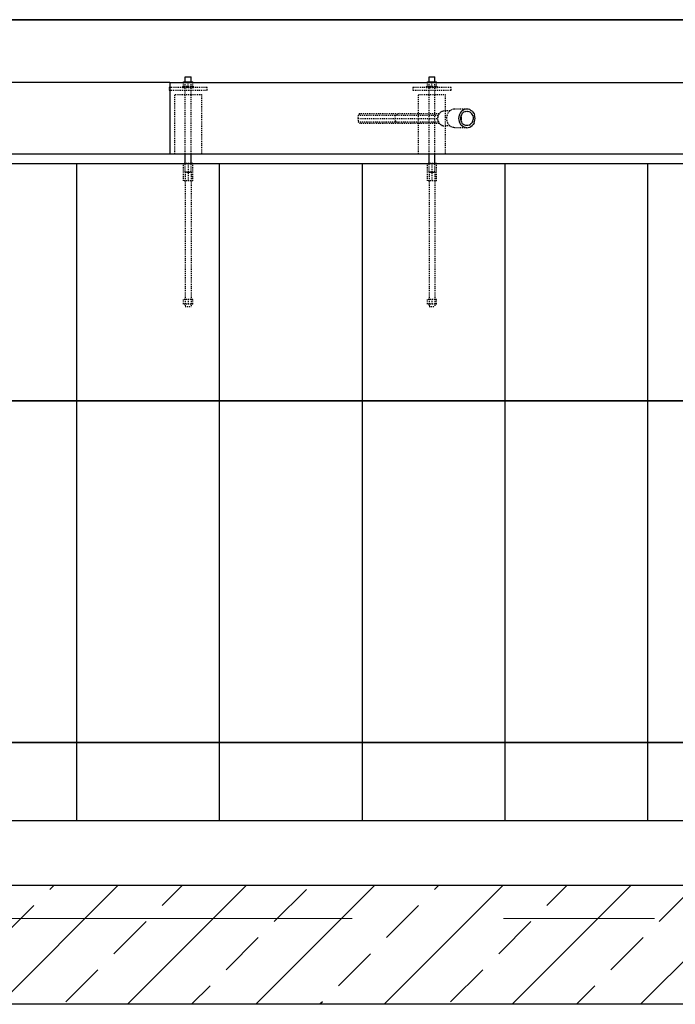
# Model space of a CAD drawing. Header units: millimetres. Extents: x 6071355 to 6728188, y -31956 to 56387.
# Tile 46 of 59: x 6097340 to 6098717, y 44553 to 46620. Entities that reach past the tile are written whole.
import ezdxf

# ---------------------------------------------------------------- set-up
doc = ezdxf.new("R2010")
doc.units = ezdxf.units.MM
doc.header["$MEASUREMENT"] = 0
doc.linetypes.add('DXK_LINE_DOT2', pattern=[3.9198, 1.9599, -1.9599])
doc.linetypes.add('Grid Line', pattern=[2222.5, 1270, -317.5, 317.5, -317.5])
doc.layers.add('BZ_MUR_FUND', color=8, linetype='Continuous')
doc.layers.add('ELEMENTY', color=7, linetype='Continuous')
doc.layers.add('M_ŁAWY', color=3, linetype='Continuous', lineweight=35)
doc.layers.add('Standard 1350-A_01-RZUT PARTERU LUSTRO2_28_Nowe_MODO_A1_osie-1_Nr_pióra__7_Nr_pióra__7_Nr_pióra__7', color=7, linetype='Continuous', lineweight=18)

# ---------------------------------------------------------------- blocks, each defined once
blk = doc.blocks.new('Part-86624973-72614 - 1482')
at = {"layer": 'ELEMENTY', "color": 2, "linetype": 'Continuous'}
for p, q in [((9965.1, 24966.4), (9965.1, 26642.5)), ((10115.1, 24966.4), (10115.1, 26642.5)), ((9965.1, 24966.4), (9965.1, 23662.5)), ((9965.1, 24966.4), (10115.1, 24966.4)), ((10115.1, 23662.5), (10115.1, 24966.4))]:
    blk.add_line(p, q, dxfattribs=at)
blk = doc.blocks.new('Part-86624973-80426 - 1482')
at = {"layer": 'ELEMENTY', "color": 2, "linetype": 'Continuous'}
for p, q in [((10135.1, 26632.5), (10135.1, 23662.5)), ((11515.1, 23662.5), (11515.1, 26632.5)), ((10135.1, 25162.5), (11515.1, 25162.5)), ((10135.1, 24862.5), (11515.1, 24862.5)), ((10135.1, 24562.5), (11515.1, 24562.5)), ((10135.1, 24262.5), (11515.1, 24262.5)), ((10135.1, 23962.5), (11515.1, 23962.5))]:
    blk.add_line(p, q, dxfattribs=at)
blk = doc.blocks.new('Part-86624973-72691 - 1482')
at = {"layer": 'ELEMENTY', "color": 1, "linetype": 'DXK_LINE_DOT2'}
for p, q in [((9990.1, 24443.6), (9990.1, 24387.6)), ((10115.1, 24443.6), (9990.1, 24443.6)), ((10115.1, 24387.6), (10115.1, 24443.6)), ((9990.1, 24387.6), (10115.1, 24387.6))]:
    blk.add_line(p, q, dxfattribs=at)
blk = doc.blocks.new('Part-86624973-72692 - 1482')
at = {"layer": 'ELEMENTY', "color": 1, "linetype": 'DXK_LINE_DOT2'}
for p, q in [((9990.1, 24955.7), (9990.1, 24899.7)), ((10115.1, 24955.7), (9990.1, 24955.7)), ((10115.1, 24899.7), (10115.1, 24955.7)), ((9990.1, 24899.7), (10115.1, 24899.7))]:
    blk.add_line(p, q, dxfattribs=at)
blk = doc.blocks.new('Part-86624973-80462 - 1482')
at = {"layer": 'ELEMENTY', "color": 2, "linetype": 'Continuous'}
for p, q in [((9963.1, 24937.2), (9963.1, 24918.2)), ((9965.1, 24937.2), (9963.1, 24937.2)), ((9965.1, 24927.7), (9963.1, 24927.7)), ((9965.1, 24918.2), (9963.1, 24918.2))]:
    blk.add_line(p, q, dxfattribs=at)
at = {"layer": 'ELEMENTY', "color": 1, "linetype": 'DXK_LINE_DOT2'}
for p, q in [((9973.1, 24937.2), (9965.1, 24937.2)), ((9973.1, 24918.2), (9973.1, 24937.2)), ((9973.1, 24927.7), (9965.1, 24927.7)), ((9973.1, 24918.2), (9965.1, 24918.2))]:
    blk.add_line(p, q, dxfattribs=at)
blk = doc.blocks.new('Part-86624973-80469 - 1482')
at = {"layer": 'ELEMENTY', "color": 1, "linetype": 'DXK_LINE_DOT2'}
for p, q in [((10153.1, 24409.6), (10153.1, 24421.6)), ((10153.1, 24421.6), (10435.1, 24421.6)), ((10435.1, 24421.6), (10435.1, 24409.6)), ((10153.1, 24409.6), (10435.1, 24409.6))]:
    blk.add_line(p, q, dxfattribs=at)
blk = doc.blocks.new('Part-86624973-80474 - 1482')
at = {"layer": 'ELEMENTY', "color": 1, "linetype": 'DXK_LINE_DOT2'}
for p, q in [((9975.6, 24375.6), (9975.6, 24455.6)), ((9975.6, 24455.6), (9980.6, 24455.6)), ((9980.6, 24455.6), (9980.6, 24375.6)), ((9980.6, 24375.6), (9975.6, 24375.6))]:
    blk.add_line(p, q, dxfattribs=at)
blk = doc.blocks.new('Part-86624973-80465 - 1482')
at = {"layer": 'ELEMENTY', "color": 1, "linetype": 'DXK_LINE_DOT2'}
for p, q in [((10171.1, 24937.2), (10135.1, 24937.2)), ((10135.1, 24918.2), (10135.1, 24937.2)), ((10171.1, 24918.2), (10171.1, 24937.2)), ((10135.1, 24927.7), (10171.1, 24927.7)), ((10171.1, 24918.2), (10135.1, 24918.2))]:
    blk.add_line(p, q, dxfattribs=at)
blk = doc.blocks.new('Part-86624973-80463 - 1482')
at = {"layer": 'ELEMENTY', "color": 1, "linetype": 'DXK_LINE_DOT2'}
for p, q in [((9973.1, 24939.7), (9973.1, 24915.7)), ((9973.1, 24939.7), (9975.6, 24939.7)), ((9975.6, 24939.7), (9975.6, 24915.7)), ((9975.6, 24915.7), (9973.1, 24915.7))]:
    blk.add_line(p, q, dxfattribs=at)
blk = doc.blocks.new('Part-86624973-80470 - 1482')
at = {"layer": 'ELEMENTY', "color": 1, "linetype": 'DXK_LINE_DOT2'}
for p, q in [((10430.1, 24425.1), (10420.1, 24425.1)), ((10420.1, 24406.1), (10420.1, 24425.1)), ((10420.1, 24415.6), (10430.1, 24415.6)), ((10430.1, 24406.1), (10430.1, 24425.1)), ((10430.1, 24406.1), (10420.1, 24406.1))]:
    blk.add_line(p, q, dxfattribs=at)
blk = doc.blocks.new('Part-86624973-80422 - 1482')
at = {"layer": 'ELEMENTY', "color": 1, "linetype": 'DXK_LINE_DOT2'}
for p, q in [((10030.1, 24568), (10033.1, 24570.3)), ((10030.1, 24568), (10030.1, 24400.5)), ((10033.1, 24570.3), (10040.1, 24571.3)), ((10033.1, 24570.3), (10033.1, 24402.2)), ((10040.1, 24571.3), (10040.1, 24403.8)), ((10040.1, 24571.3), (10047.2, 24570.3)), ((10047.2, 24570.3), (10047.2, 24402.2)), ((10047.2, 24570.3), (10050.1, 24568)), ((10050.1, 24568), (10050.1, 24400.5)), ((10030.1, 24484.5), (10033.1, 24491.6)), ((10033.1, 24491.6), (10040.1, 24494.5)), ((10033.1, 24491.9), (10035.8, 24492.7)), ((10040.1, 24494.5), (10047.2, 24491.6)), ((10044.5, 24492.7), (10047.2, 24491.9)), ((10047.2, 24491.6), (10050.1, 24484.5)), ((10024.9, 24392.3), (10025.6, 24394.7)), ((10025.6, 24394.7), (10026.7, 24396.8)), ((10026.7, 24396.8), (10028.3, 24398.8)), ((10028.3, 24398.8), (10030.2, 24400.5)), ((10030.2, 24400.5), (10032.4, 24401.9)), ((10032.4, 24401.9), (10034.8, 24402.9)), ((10034.8, 24402.9), (10037.5, 24403.5)), ((10037.5, 24403.5), (10040.1, 24403.8)), ((10042.8, 24403.5), (10040.1, 24403.8)), ((10045.4, 24402.9), (10042.8, 24403.5)), ((10045.4, 24402.9), (10047.9, 24401.9)), ((10047.9, 24401.9), (10050.1, 24400.5)), ((10050.1, 24400.5), (10052, 24398.8)), ((10052, 24398.8), (10053.6, 24396.8)), ((10053.6, 24396.8), (10054.7, 24394.7)), ((10054.7, 24394.7), (10055.4, 24392.3)), ((10020.9, 24370.7), (10021.8, 24373.6)), ((10021.8, 24373.6), (10023.3, 24376.4)), ((10023.3, 24376.4), (10025.2, 24378.9)), ((10024.6, 24389.9), (10024.9, 24392.3)), ((10024.6, 24378.2), (10024.6, 24389.9)), ((10025.2, 24378.9), (10027.6, 24381)), ((10027.6, 24381), (10030.4, 24382.7)), ((10030.4, 24382.7), (10033.5, 24384)), ((10033.5, 24384), (10036.8, 24384.8)), ((10036.8, 24384.8), (10040.1, 24385.1)), ((10040.1, 24385.1), (10043.5, 24384.8)), ((10043.5, 24384.8), (10046.8, 24384)), ((10046.8, 24384), (10049.9, 24382.7)), ((10049.9, 24382.7), (10052.7, 24381)), ((10052.7, 24381), (10055.1, 24378.9)), ((10057, 24376.4), (10055.1, 24378.9)), ((10055.4, 24392.3), (10055.6, 24389.9)), ((10055.6, 24378.2), (10055.6, 24389.9)), ((10058.5, 24373.6), (10057, 24376.4)), ((10059.4, 24370.7), (10058.5, 24373.6)), ((10020.6, 24367.7), (10020.9, 24370.7)), ((10020.6, 24342.3), (10020.6, 24367.7)), ((10035.7, 24355), (10037.5, 24354.5)), ((10037.5, 24354.5), (10040.1, 24354.3)), ((10040.1, 24354.3), (10042.8, 24354.5)), ((10042.8, 24354.5), (10044.6, 24355)), ((10059.6, 24367.7), (10059.4, 24370.7)), ((10059.6, 24342.3), (10059.6, 24367.7))]:
    blk.add_line(p, q, dxfattribs=at)
at = {"layer": 'ELEMENTY', "color": 2, "linetype": 'Continuous'}
for p, q in [((10023.3, 24351), (10025.2, 24353.4)), ((10025.2, 24353.4), (10027.6, 24355.6)), ((10027.6, 24355.6), (10030.4, 24357.3)), ((10030.5, 24352.5), (10028.7, 24350.9)), ((10030.4, 24357.3), (10033.5, 24358.6)), ((10030.5, 24352.5), (10032.6, 24353.8)), ((10032.6, 24353.8), (10035, 24354.8)), ((10033.5, 24358.6), (10036.8, 24359.4)), ((10035, 24354.8), (10037.5, 24355.4)), ((10036.8, 24359.4), (10040.1, 24359.6)), ((10037.5, 24355.4), (10040.1, 24355.6)), ((10040.1, 24359.6), (10043.5, 24359.4)), ((10040.1, 24355.6), (10042.8, 24355.4)), ((10042.8, 24355.4), (10045.3, 24354.8)), ((10043.5, 24359.4), (10046.8, 24358.6)), ((10045.3, 24354.8), (10047.6, 24353.8)), ((10046.8, 24358.6), (10049.9, 24357.3)), ((10047.6, 24353.8), (10049.8, 24352.5)), ((10049.8, 24352.5), (10051.6, 24350.9)), ((10049.9, 24357.3), (10052.7, 24355.6)), ((10052.7, 24355.6), (10055.1, 24353.4)), ((10057, 24351), (10055.1, 24353.4)), ((10020.6, 24342.3), (10020.9, 24345.3)), ((10020.9, 24339.3), (10020.6, 24342.3)), ((10020.9, 24345.3), (10021.8, 24348.2)), ((10021.8, 24336.3), (10020.9, 24339.3)), ((10021.8, 24348.2), (10023.3, 24351)), ((10023.3, 24333.6), (10021.8, 24336.3)), ((10025.2, 24331.1), (10023.3, 24333.6)), ((10025.4, 24344.6), (10025.1, 24342.3)), ((10025.1, 24342.3), (10025.4, 24340)), ((10025.4, 24344.6), (10026.1, 24346.8)), ((10026.1, 24337.7), (10025.4, 24340)), ((10026.1, 24346.8), (10027.2, 24349)), ((10027.2, 24335.6), (10026.1, 24337.7)), ((10028.7, 24350.9), (10027.2, 24349)), ((10028.7, 24333.7), (10027.2, 24335.6)), ((10030.5, 24332), (10028.7, 24333.7)), ((10032.6, 24330.7), (10030.5, 24332)), ((10047.6, 24330.7), (10049.8, 24332)), ((10049.8, 24332), (10051.6, 24333.7)), ((10051.6, 24350.9), (10053.1, 24349)), ((10053.1, 24335.6), (10051.6, 24333.7)), ((10054.2, 24346.8), (10053.1, 24349)), ((10054.2, 24337.7), (10053.1, 24335.6)), ((10054.9, 24344.6), (10054.2, 24346.8)), ((10054.2, 24337.7), (10054.9, 24340)), ((10055.1, 24342.3), (10054.9, 24344.6)), ((10054.9, 24340), (10055.1, 24342.3)), ((10057, 24333.6), (10055.1, 24331.1)), ((10058.5, 24348.2), (10057, 24351)), ((10058.5, 24336.3), (10057, 24333.6)), ((10059.4, 24345.3), (10058.5, 24348.2)), ((10059.4, 24339.3), (10058.5, 24336.3)), ((10059.4, 24345.3), (10059.6, 24342.3)), ((10059.6, 24342.3), (10059.4, 24339.3)), ((10025.2, 24331.1), (10027.6, 24329)), ((10027.6, 24329), (10030.4, 24327.2)), ((10030.4, 24327.2), (10033.5, 24325.9)), ((10035, 24329.7), (10032.6, 24330.7)), ((10036.8, 24325.2), (10033.5, 24325.9)), ((10035, 24329.7), (10037.5, 24329.1)), ((10040.1, 24324.9), (10036.8, 24325.2)), ((10037.5, 24329.1), (10040.1, 24328.9)), ((10040.1, 24328.9), (10042.8, 24329.1)), ((10043.5, 24325.2), (10040.1, 24324.9)), ((10045.3, 24329.7), (10042.8, 24329.1)), ((10046.8, 24325.9), (10043.5, 24325.2)), ((10047.6, 24330.7), (10045.3, 24329.7)), ((10049.9, 24327.2), (10046.8, 24325.9)), ((10049.9, 24327.2), (10052.7, 24329)), ((10055.1, 24331.1), (10052.7, 24329))]:
    blk.add_line(p, q, dxfattribs=at)
blk = doc.blocks.new('Part-86624973-80461 - 1482')
at = {"layer": 'ELEMENTY', "color": 2, "linetype": 'Continuous'}
for p, q in [((9953.1, 24933.7), (9953.1, 24921.7)), ((9963.1, 24933.7), (9953.1, 24933.7)), ((10135.1, 24933.7), (10115.1, 24933.7)), ((9963.1, 24921.7), (9953.1, 24921.7)), ((10135.1, 24921.7), (10115.1, 24921.7))]:
    blk.add_line(p, q, dxfattribs=at)
at = {"layer": 'ELEMENTY', "color": 1, "linetype": 'DXK_LINE_DOT2'}
for p, q in [((10115.1, 24933.7), (9963.1, 24933.7)), ((10153.1, 24933.7), (10135.1, 24933.7)), ((10153.1, 24933.7), (10153.1, 24921.7)), ((10115.1, 24921.7), (9963.1, 24921.7)), ((10153.1, 24921.7), (10135.1, 24921.7))]:
    blk.add_line(p, q, dxfattribs=at)
blk = doc.blocks.new('Part-86624973-80464 - 1482')
at = {"layer": 'ELEMENTY', "color": 1, "linetype": 'DXK_LINE_DOT2'}
for p, q in [((9975.6, 24887.7), (9975.6, 24967.7)), ((9975.6, 24967.7), (9980.6, 24967.7)), ((9980.6, 24967.7), (9980.6, 24887.7)), ((9980.6, 24887.7), (9975.6, 24887.7))]:
    blk.add_line(p, q, dxfattribs=at)
blk = doc.blocks.new('Part-86624973-80466 - 1482')
at = {"layer": 'ELEMENTY', "color": 1, "linetype": 'DXK_LINE_DOT2'}
for p, q in [((10153.1, 24921.7), (10153.1, 24933.7)), ((10153.1, 24933.7), (10435.1, 24933.7)), ((10435.1, 24933.7), (10435.1, 24921.7)), ((10153.1, 24921.7), (10435.1, 24921.7))]:
    blk.add_line(p, q, dxfattribs=at)
blk = doc.blocks.new('Part-86624973-80467 - 1482')
at = {"layer": 'ELEMENTY', "color": 1, "linetype": 'DXK_LINE_DOT2'}
for p, q in [((10430.1, 24937.2), (10420.1, 24937.2)), ((10420.1, 24918.2), (10420.1, 24937.2)), ((10430.1, 24918.2), (10430.1, 24937.2)), ((10420.1, 24927.7), (10430.1, 24927.7)), ((10430.1, 24918.2), (10420.1, 24918.2))]:
    blk.add_line(p, q, dxfattribs=at)
blk = doc.blocks.new('Part-86624973-80468 - 1482')
at = {"layer": 'ELEMENTY', "color": 1, "linetype": 'DXK_LINE_DOT2'}
for p, q in [((10171.1, 24425.1), (10135.1, 24425.1)), ((10135.1, 24406.1), (10135.1, 24425.1)), ((10135.1, 24415.6), (10171.1, 24415.6)), ((10171.1, 24406.1), (10171.1, 24425.1)), ((10171.1, 24406.1), (10135.1, 24406.1))]:
    blk.add_line(p, q, dxfattribs=at)
blk = doc.blocks.new('Part-86624973-80471 - 1482')
at = {"layer": 'ELEMENTY', "color": 2, "linetype": 'Continuous'}
for p, q in [((9953.1, 24421.6), (9953.1, 24409.6)), ((9963.1, 24421.6), (9953.1, 24421.6)), ((10135.1, 24421.6), (10115.1, 24421.6)), ((9963.1, 24409.6), (9953.1, 24409.6)), ((10135.1, 24409.6), (10115.1, 24409.6))]:
    blk.add_line(p, q, dxfattribs=at)
at = {"layer": 'ELEMENTY', "color": 1, "linetype": 'DXK_LINE_DOT2'}
for p, q in [((10115.1, 24421.6), (9963.1, 24421.6)), ((10153.1, 24421.6), (10135.1, 24421.6)), ((10153.1, 24421.6), (10153.1, 24409.6)), ((10115.1, 24409.6), (9963.1, 24409.6)), ((10153.1, 24409.6), (10135.1, 24409.6))]:
    blk.add_line(p, q, dxfattribs=at)
blk = doc.blocks.new('Part-86624973-80472 - 1482')
at = {"layer": 'ELEMENTY', "color": 2, "linetype": 'Continuous'}
for p, q in [((9963.1, 24425.1), (9963.1, 24406.1)), ((9965.1, 24425.1), (9963.1, 24425.1)), ((9965.1, 24415.6), (9963.1, 24415.6)), ((9965.1, 24406.1), (9963.1, 24406.1))]:
    blk.add_line(p, q, dxfattribs=at)
at = {"layer": 'ELEMENTY', "color": 1, "linetype": 'DXK_LINE_DOT2'}
for p, q in [((9973.1, 24425.1), (9965.1, 24425.1)), ((9973.1, 24415.6), (9965.1, 24415.6)), ((9973.1, 24406.1), (9973.1, 24425.1)), ((9973.1, 24406.1), (9965.1, 24406.1))]:
    blk.add_line(p, q, dxfattribs=at)
blk = doc.blocks.new('Part-86624973-80473 - 1482')
at = {"layer": 'ELEMENTY', "color": 1, "linetype": 'DXK_LINE_DOT2'}
for p, q in [((9973.1, 24427.6), (9973.1, 24403.6)), ((9973.1, 24427.6), (9975.6, 24427.6)), ((9975.6, 24427.6), (9975.6, 24403.6)), ((9975.6, 24403.6), (9973.1, 24403.6))]:
    blk.add_line(p, q, dxfattribs=at)

msp = doc.modelspace()

# ---------------------------------------------------------------- hatches: boundary and pattern name
at = {"layer": 'BZ_MUR_FUND', "transparency": 33554687}
h = msp.add_hatch(dxfattribs=at)
h.set_pattern_fill('ANSI33', color=256, scale=30, style=0)
h.set_pattern_definition([(225, (6009374.05, -110183.11), (134.70384, -134.70384), []), (225, (6009239.35, -110183.11), (134.70384, -134.70384), [95.25, -47.625])])
h.paths.add_polyline_path([(6100096.364, 44552.833), (6095976.364, 44552.833), (6095976.364, 44802.833), (6100096.364, 44802.833)])

# ---------------------------------------------------------------- linework, layer by layer
msp.add_lwpolyline([(6095976.364, 44802.833), (6100096.364, 44802.833), (6100096.364, 44552.833), (6095976.364, 44552.833)], close=True, dxfattribs=at)
at = {"layer": 'M_ŁAWY', "color": 4}
for points in [[(6096346.364, 46620.082), (6099176.364, 46620.082), (6099176.364, 45820.082), (6096876.364, 45820.082)], [(6096876.364, 45102.833), (6099296.364, 45102.833)]]:
    msp.add_lwpolyline(points, dxfattribs=at)
at = {"layer": 'Standard 1350-A_01-RZUT PARTERU LUSTRO2_28_Nowe_MODO_A1_osie-1_Nr_pióra__7_Nr_pióra__7_Nr_pióra__7', "color": 7, "linetype": 'Grid Line', "lineweight": 18}
msp.add_line((6124708.5, 44732.834), (6079489.176, 44732.834), dxfattribs=at)

# ---------------------------------------------------------------- block references
at = {"xscale": -1, "rotation": 89.99999999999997}
for name in ['Part-86624973-80461 - 1482', 'Part-86624973-80471 - 1482', 'Part-86624973-72614 - 1482', 'Part-86624973-80464 - 1482', 'Part-86624973-80463 - 1482', 'Part-86624973-80462 - 1482', 'Part-86624973-80474 - 1482', 'Part-86624973-80473 - 1482', 'Part-86624973-80472 - 1482', 'Part-86624973-72692 - 1482', 'Part-86624973-72691 - 1482', 'Part-86624973-80422 - 1482', 'Part-86624973-80426 - 1482', 'Part-86624973-80465 - 1482', 'Part-86624973-80468 - 1482', 'Part-86624973-80466 - 1482', 'Part-86624973-80469 - 1482', 'Part-86624973-80467 - 1482', 'Part-86624973-80470 - 1482']:
    msp.add_blockref(name, (6122621.38, 56452.981), dxfattribs=at)

doc.saveas('drawing.dxf')
